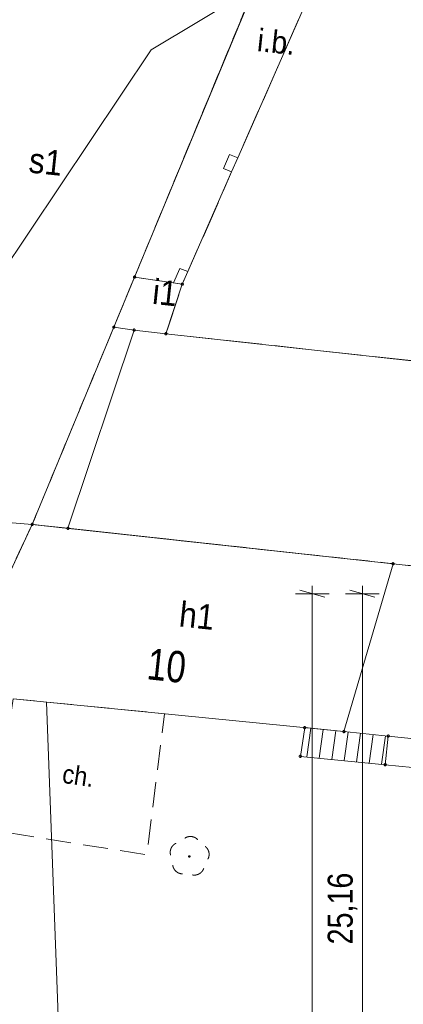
# Model space of a CAD drawing. Header units: millimetres. Extents: x -165388 to 921073, y -295343 to 494042.
# Tile 50 of 117: x 149163 to 164506, y 130423 to 169789. Entities that reach past the tile are written whole.
import ezdxf
from ezdxf.xclip import XClip

# ---------------------------------------------------------------- set-up
doc = ezdxf.new("R2010")
doc.units = ezdxf.units.MM
doc.header["$MEASUREMENT"] = 0
doc.header["$XCLIPFRAME"] = 0
for name, pattern in [('0.5_0.5', [1000, 500, -500]), ('1.5_0.5', [2000, 1500, -500]), ('mz1.0_0.5', [1500, 1000, -500]), ('Wipeout_Contour', [1000, 0, -1000])]:
    doc.linetypes.add(name, pattern=pattern)
for name, color, linetype, lineweight in [('20231207_mdcp_Kolska_2-4_6_0_Nr_pióra__1', 7, 'Continuous', 13), ('bg-woz-oz.6640.12006.2023.pge-1_rzut_5_219-działka ewidencyjna_Nr_pióra__7', 7, 'Continuous', 18), ('bg-woz-oz.6640.12006.2023.pge-1_rzut_5_238-Punkt adresowy budynku_Nr_pióra__7', 7, 'Continuous', 18), ('bg-woz-oz.6640.12006.2023.pge-1_rzut_5_312-budynek ewidencyjny_Nr_pióra__7', 7, 'Continuous', 18), ('bg-woz-oz.6640.12006.2023.pge-1_rzut_5_312-oznaczenie budynku ewidencyjnego-Atr117_Nr_pióra__7', 7, 'Continuous', 18), ('bg-woz-oz.6640.12006.2023.pge-1_rzut_5_352-schody_Nr_pióra__7', 7, 'Continuous', 18), ('bg-woz-oz.6640.12006.2023.pge-1_rzut_5_chodnik (powierzchnia)-Atr17_Nr_pióra__7', 7, 'Continuous', 18), ('bg-woz-oz.6640.12006.2023.pge-1_rzut_5_chodnik (powierzchnia)_Nr_pióra__7', 7, 'Continuous', 18), ('bg-woz-oz.6640.12006.2023.pge-1_rzut_5_inna budowla (powierzchnia)-Atr17_Nr_pióra__7', 7, 'Continuous', 18), ('bg-woz-oz.6640.12006.2023.pge-1_rzut_5_inna budowla (powierzchnia)_Nr_pióra__7', 7, 'Continuous', 18), ('bg-woz-oz.6640.12006.2023.pge-1_rzut_5_jezdnia (powierzchnia)_Nr_pióra__7', 7, 'Continuous', 18), ('bg-woz-oz.6640.12006.2023.pge-1_rzut_5_krawężnik (linia)_Nr_pióra__7', 7, 'Continuous', 18), ('bg-woz-oz.6640.12006.2023.pge-1_rzut_5_podpora (powierzchnia)_Nr_pióra__7', 7, 'Continuous', 18)]:
    doc.layers.add(name, color=color, linetype=linetype, lineweight=lineweight)
for name, color, linetype, lineweight, true_color in [('bg-woz-oz.6640.12006.2023.pge-1_rzut_5_0_Nr_pióra__5', 7, 'Continuous', 18, 0x1d1d1d), ('bg-woz-oz.6640.12006.2023.pge-1_rzut_5_218-kontur użytku gruntowego_Nr_pióra__3', 7, 'Continuous', 18, 0x959595), ('bg-woz-oz.6640.12006.2023.pge-1_rzut_5_drzewo liściaste (punkt)_Nr_pióra__94', 7, 'Continuous', 18, 0x4b4b4b), ('bg-woz-oz.6640.12006.2023.pge-1_rzut_5_przewód elektroenergetyczny (linia)_Nr_pióra__1', 7, 'Continuous', 18, 0x4c4c4c), ('bg-woz-oz.6640.12006.2023.pge-1_rzut_5_Zakres_Nr_pióra__3', 7, 'Continuous', 18, 0x959595), ('ZD_DIM_Nr_pióra__48', 7, 'Continuous', 13, 0xa80f02)]:
    doc.layers.add(name, color=color, linetype=linetype, lineweight=lineweight, true_color=true_color)
for name, color, linetype in [('bg-woz-oz.6640.12006.2023.pge-1_rzut_5_203-punkt graniczny', 7, 'Continuous'), ('bg-woz-oz.6640.12006.2023.pge-1_rzut_5_drzewo liściaste (punkt)', 7, 'Continuous'), ('INW_GEO', 7, 'Continuous'), ('ZD_DIM', 7, 'Continuous'), ('ZD_INNE', 7, 'Continuous')]:
    doc.layers.add(name, color=color, linetype=linetype)
doc.styles.add('GENERATED_STYLE_1', font='txt')
doc.styles.add('GENERATED_STYLE_4', font='txt')
doc.dimstyles.new('GENERATED_STYLE__2', dxfattribs={"dimtxt": 1000, "dimasz": 678.571429, "dimexe": 0.18, "dimexo": 20, "dimgap": 0.09, "dimtad": 1, "dimlfac": 0.001, "dimzin": 0, "dimdsep": 46, "dimtxsty": 'GENERATED_STYLE_4', "dimblk": 'ARROWHEAD_17', "dimblk1": 'ARROWHEAD_17', "dimblk2": 'ARROWHEAD_17', "dimcen": 0.09, "dimclrd": 256, "dimclre": 256, "dimclrt": 256, "dimadec": 0, "dimazin": 0, "dimtfac": 1, "dimtdec": 4, "dimtmove": 0, "dimatfit": 3, "dimfxl": 0, "dimtolj": 1, "dimtzin": 0, "dimarcsym": 0})
picture_1 = doc.add_image_def('image1.tif', size_in_pixel=(4961, 3508))

# ---------------------------------------------------------------- blocks, each defined once
blk = doc.blocks.new('Rysunek_2_5', base_point=(-8071116842, -4961354755))
at = {"layer": 'bg-woz-oz.6640.12006.2023.pge-1_rzut_5_203-punkt graniczny', "linetype": 'Continuous', "lineweight": 0, "true_color": 0x000000}
blk.add_hatch(color=18, dxfattribs=at).paths.add_polyline_path([(149707, 149603, 1), (149618, 149612, 1)])
at = {"layer": 'bg-woz-oz.6640.12006.2023.pge-1_rzut_5_drzewo liściaste (punkt)', "linetype": 'Continuous', "lineweight": 0, "true_color": 0x4b4b4b}
blk.add_hatch(color=251, dxfattribs=at).paths.add_polyline_path([(155998, 136329, 1), (155898, 136340, 1)])
at = {"layer": 'bg-woz-oz.6640.12006.2023.pge-1_rzut_5_0_Nr_pióra__5', "linetype": 'Continuous'}
for centre in [(153757, 159499), (155667, 159214), (152929, 157495), (153741, 157378), (155013, 157232), (149663, 149608), (151095, 149455), (164097, 148035), (160561, 141484), (162133, 141326), (163904, 141147), (160388, 140336), (163782, 140003)]:
    blk.add_circle(centre, 45, dxfattribs=at)
at = {"layer": 'bg-woz-oz.6640.12006.2023.pge-1_rzut_5_218-kontur użytku gruntowego_Nr_pióra__3', "linetype": '0.5_0.5', "flags": 128}
for points in [[(167761, 193342), (149663, 149608)], [(149663, 149608), (167761, 193342)], [(149663, 149608), (146559, 142960)], [(146559, 142960), (149663, 149608)], [(175093, 146840), (149663, 149608)], [(149663, 149608), (175093, 146840)]]:
    blk.add_lwpolyline(points, dxfattribs=at)
at = {"layer": 'bg-woz-oz.6640.12006.2023.pge-1_rzut_5_219-działka ewidencyjna_Nr_pióra__7', "linetype": 'Continuous', "flags": 128}
for points in [[(149663, 149608), (167761, 193342)], [(146559, 142960), (149663, 149608)], [(149663, 149608), (175093, 146840)]]:
    blk.add_lwpolyline(points, dxfattribs=at)
at = {"layer": 'bg-woz-oz.6640.12006.2023.pge-1_rzut_5_312-budynek ewidencyjny_Nr_pióra__7', "linetype": 'Continuous', "flags": 128}
for points in [[(160030, 174638), (153757, 159499)], [(153757, 159499), (152929, 157495)], [(152929, 157495), (153757, 159499)], [(153757, 159499), (155667, 159214)], [(155667, 159214), (155013, 157232)], [(152929, 157495), (149663, 149608)], [(153741, 157378), (152929, 157495)], [(151095, 149455), (153741, 157378)], [(155013, 157232), (153741, 157378)], [(153741, 157378), (155013, 157232)], [(155013, 157232), (178174, 154688)], [(138458, 150533), (149663, 149608)], [(149663, 149608), (138458, 150533)], [(149663, 149608), (146714, 143285)], [(146714, 143285), (149663, 149608)], [(149663, 149608), (151095, 149455)], [(164097, 148035), (151095, 149455)], [(151095, 149455), (164097, 148035)], [(164097, 148035), (162133, 141326)], [(175093, 146840), (164097, 148035)], [(162133, 141326), (148908, 142638)]]:
    blk.add_lwpolyline(points, dxfattribs=at)
at = {"layer": 'bg-woz-oz.6640.12006.2023.pge-1_rzut_5_352-schody_Nr_pióra__7', "linetype": 'Continuous', "flags": 128}
for points in [[(160561, 141484), (160388, 140336), (163782, 140003), (163904, 141147), (162133, 141326)], [(160561, 141484), (160388, 140336), (163782, 140003), (163904, 141147), (162133, 141326)], [(163904, 141147), (163782, 140003), (169245, 139460), (169365, 140583)], [(163904, 141147), (163782, 140003), (169245, 139460), (169365, 140583)]]:
    blk.add_lwpolyline(points, close=True, dxfattribs=at)
for points in [[(160648, 140310), (160806, 141460)], [(161146, 140262), (161304, 141410)], [(161644, 140213), (161802, 141359)], [(162142, 140164), (162300, 141309)], [(162640, 140115), (162797, 141259)], [(163138, 140066), (163296, 141209)], [(163636, 140018), (163793, 141158)]]:
    blk.add_lwpolyline(points, dxfattribs=at)
at = {"layer": 'bg-woz-oz.6640.12006.2023.pge-1_rzut_5_chodnik (powierzchnia)_Nr_pióra__7', "linetype": 'mz1.0_0.5', "flags": 128}
blk.add_lwpolyline([(148908, 142638), (148066, 137388), (154245, 136396), (154959, 142042)], close=True, dxfattribs=at)
at = {"layer": 'bg-woz-oz.6640.12006.2023.pge-1_rzut_5_drzewo liściaste (punkt)_Nr_pióra__94', "linetype": 'Continuous'}
for centre, start, end in [((155991, 136732), 43.1738, 124.6298), ((155584, 136498), 115.2098, 196.4498), ((156339, 136418), 331.3538, 52.5938), ((155680, 136038), 187.1228, 268.7728), ((156147, 135988), 259.0308, 340.6808)]:
    blk.add_arc(centre, 400, start, end, dxfattribs=at)
at = {"layer": 'bg-woz-oz.6640.12006.2023.pge-1_rzut_5_inna budowla (powierzchnia)_Nr_pióra__7', "linetype": 'Continuous', "flags": 128}
blk.add_lwpolyline([(159513, 173376), (153757, 159499), (155311, 159272), (155667, 159214), (155893, 159723), (157635, 163700), (157887, 164267), (161235, 171884), (161516, 172538), (161151, 172698), (159873, 173257)], close=True, dxfattribs=at)
at = {"layer": 'bg-woz-oz.6640.12006.2023.pge-1_rzut_5_jezdnia (powierzchnia)_Nr_pióra__7', "linetype": '1.5_0.5', "flags": 128}
blk.add_lwpolyline([(160315, 174386), (159873, 173257), (161151, 172698), (161516, 172538), (161235, 171884), (157887, 164267), (157635, 163700), (155893, 159723), (155667, 159214), (155013, 157232), (178174, 154688), (179020, 156870), (177873, 157334), (175453, 158307), (175854, 159431), (173112, 160398), (182234, 184404), (188931, 182140), (191308, 188202), (182847, 190051), (181953, 190247), (178166, 191044), (177783, 191135), (177626, 191172), (176701, 187027), (176210, 187140), (177126, 191286), (173383, 192118), (172450, 187904), (172037, 187988), (172961, 192214), (169042, 193095), (168193, 188821), (167682, 188926), (168512, 193212), (161983, 177195), (160868, 174287)], close=True, dxfattribs=at)
at = {"layer": 'bg-woz-oz.6640.12006.2023.pge-1_rzut_5_krawężnik (linia)_Nr_pióra__7', "linetype": 'Continuous', "flags": 128}
blk.add_lwpolyline([(175453, 158307), (177873, 157334), (179020, 156870), (178174, 154688), (155013, 157232), (155667, 159214), (155893, 159723), (157635, 163700), (157887, 164267), (161235, 171884), (161516, 172538), (161151, 172698), (159873, 173257), (160315, 174386)], dxfattribs=at)
at = {"layer": 'bg-woz-oz.6640.12006.2023.pge-1_rzut_5_podpora (powierzchnia)_Nr_pióra__7', "linetype": 'Continuous', "flags": 128}
for points in [[(157887, 164267), (157559, 164402), (157317, 163835), (157635, 163700)], [(155667, 159214), (155893, 159723), (155573, 159838), (155311, 159272)]]:
    blk.add_lwpolyline(points, close=True, dxfattribs=at)
at = {"layer": 'bg-woz-oz.6640.12006.2023.pge-1_rzut_5_przewód elektroenergetyczny (linia)_Nr_pióra__1', "linetype": 'Continuous', "flags": 128}
blk.add_lwpolyline([(150241, 142506), (151662, 104128), (152218, 86921)], dxfattribs=at)
at = {"layer": 'bg-woz-oz.6640.12006.2023.pge-1_rzut_5_Zakres_Nr_pióra__3', "linetype": 'Continuous', "flags": 128}
blk.add_lwpolyline([(278839, 91677), (281061, 103337), (281049, 104736), (280907, 121757), (280910, 121878), (280755, 134556), (280750, 134597), (280695, 138696), (278586, 149360), (272802, 158577), (264119, 165126), (253670, 168143), (235230, 169973), (204147, 173575), (178657, 176630), (165644, 175315), (154415, 168580), (147128, 157703)], dxfattribs=at)
at = {"layer": 'bg-woz-oz.6640.12006.2023.pge-1_rzut_5_238-Punkt adresowy budynku_Nr_pióra__7', "linetype": 'Continuous', "insert": (154278, 144038), "char_height": 1250, "attachment_point": 4, "rotation": 353.9028, "style": 'GENERATED_STYLE_1'}
blk.add_mtext('\\A1;{\\W0.790000x;\\fArial|b0|i0|c238|p38;10}', dxfattribs=at)
at = {"layer": 'bg-woz-oz.6640.12006.2023.pge-1_rzut_5_312-oznaczenie budynku ewidencyjnego-Atr117_Nr_pióra__7', "linetype": 'Continuous', "char_height": 1000, "attachment_point": 7, "rotation": 353.9018, "style": 'GENERATED_STYLE_1'}
for s, insert in [('\\A1;{\\W0.900000x;\\fArial|b0|i0|c238|p38;s1}', (149494, 163671)), ('\\A1;{\\W0.900000x;\\fArial|b0|i0|c238|p38;i1}', (154436, 158432)), ('\\A1;{\\W0.900000x;\\fArial|b0|i0|c238|p38;h1}', (155505, 145536))]:
    blk.add_mtext(s, dxfattribs=dict(at, insert=insert))
at = {"layer": 'bg-woz-oz.6640.12006.2023.pge-1_rzut_5_chodnik (powierzchnia)-Atr17_Nr_pióra__7', "linetype": 'Continuous', "insert": (150885, 139647), "char_height": 750, "attachment_point": 4, "rotation": 351.8058, "style": 'GENERATED_STYLE_1'}
blk.add_mtext('\\A1;{\\W0.900000x;\\fArial|b0|i0|c238|p38;ch.}', dxfattribs=at)
at = {"layer": 'bg-woz-oz.6640.12006.2023.pge-1_rzut_5_inna budowla (powierzchnia)-Atr17_Nr_pióra__7', "linetype": 'Continuous', "insert": (158629, 168523), "char_height": 900, "attachment_point": 7, "rotation": 353.9018, "style": 'GENERATED_STYLE_1'}
blk.add_mtext('\\A1;{\\W0.900000x;\\fArial|b0|i0|c238|p38;i.b.}', dxfattribs=at)
blk = doc.blocks.new('Rysunek_3_6', base_point=(188222, 121799))
at = {"layer": '20231207_mdcp_Kolska_2-4_6_0_Nr_pióra__1'}
image = blk.add_image(picture_1, insert=(75928, 59123), size_in_units=(210000, 148500), rotation=-6.09824, dxfattribs=at)
image.set_boundary_path([(-0.5, -0.5), (4960.5, 3507.5)])
blk = doc.blocks.new('*D36')
at = {"layer": 'ZD_DIM_Nr_pióra__48', "linetype": 'Continuous'}
for p, q in [((163536, 146840), (162197, 146840)), ((163367, 146706), (162367, 146974)), ((162867, 146840), (162867, 147153)), ((162867, 121676), (162867, 146840)), ((163536, 121676), (162197, 121676)), ((162367, 121810), (163367, 121542))]:
    blk.add_line(p, q, dxfattribs=at)
at = {"color": 254, "linetype": 'Wipeout_Contour', "lineweight": 0, "ltscale": 842135.66999}
blk.add_wipeout([(162667, 132818), (162667, 135698), (161667, 135698), (161667, 132818)], dxfattribs=at).dxf.layer = 'ZD_DIM'
at = {"layer": 'ZD_DIM_Nr_pióra__48', "insert": (162667, 132818), "char_height": 1000, "attachment_point": 7, "rotation": 90, "style": 'GENERATED_STYLE_4'}
blk.add_mtext('\\A1;{\\fArial Narrow|b0|i0|c238|p34;25,16}', dxfattribs=at)
blk = doc.blocks.new('ARROWHEAD_17')
at = {"color": 0, "linetype": 'Continuous', "lineweight": 0}
for p, q in [((-0.188, -0.7), (0.188, 0.7)), ((0, 0), (-1, 0))]:
    blk.add_line(p, q, dxfattribs=at)
blk = doc.blocks.new('*D37')
at = {"layer": 'ZD_DIM_Nr_pióra__48', "linetype": 'Continuous'}
for p, q in [((161536, 146840), (160197, 146840)), ((161367, 146706), (160367, 146974)), ((160867, 146840), (160867, 147153)), ((160867, 103925), (160867, 146840)), ((160367, 104059), (161367, 103791)), ((161536, 103925), (160197, 103925)), ((160867, 103612), (160867, 103925))]:
    blk.add_line(p, q, dxfattribs=at)
at = {"color": 254, "linetype": 'Wipeout_Contour', "lineweight": 0, "ltscale": 813638.64817}
blk.add_wipeout([(160667, 123943), (160667, 126823), (159667, 126823), (159667, 123943)], dxfattribs=at).dxf.layer = 'ZD_DIM'
at = {"layer": 'ZD_DIM_Nr_pióra__48', "insert": (160667, 123943), "char_height": 1000, "attachment_point": 7, "rotation": 90, "style": 'GENERATED_STYLE_4'}
blk.add_mtext('\\A1;{\\fArial Narrow|b0|i0|c238|p34;42,92}', dxfattribs=at)

msp = doc.modelspace()

# ---------------------------------------------------------------- block references
at = {"layer": 'INW_GEO', "color": 151, "linetype": 'Continuous', "lineweight": 13, "true_color": 0x80c2ff}
ref = msp.add_blockref('Rysunek_2_5', (-8071116841.926, -4961354754.727), dxfattribs=at)
XClip(ref).set_block_clipping_path([(-195425.9394250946, -263123.0086484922), (606609.6817159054, -348810.9449165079), (694192.2923495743, 470958.7517303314), (-107843.3287914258, 556646.6879983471)])
at = {"layer": 'ZD_INNE', "color": 151, "linetype": 'Continuous', "lineweight": 13, "true_color": 0x80c2ff}
ref = msp.add_blockref('Rysunek_3_6', (188221.593, 121798.6), dxfattribs=at)
XClip(ref).set_block_clipping_path([(75928.0302199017, 59123.2504848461), (284739.4774660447, 36814.2388748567), (300515.1557528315, 184473.9502032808), (91703.7085066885, 206782.9618132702)])

# ---------------------------------------------------------------- next in the draw order: dimensions: what is measured, and where the dimension line sits
at = {"layer": 'ZD_DIM', "color": 14, "linetype": 'Continuous', "lineweight": 13, "true_color": 0xa80f02}
dim = msp.add_linear_dim(base=(162866.545, 146840.409), p1=(179075.086, 121675.595), p2=(175092.593, 146840.409), angle=90, dimstyle='GENERATED_STYLE__2', dxfattribs=at)
dim.commit()
dim.dimension.update_dxf_attribs({"geometry": '*D36', "text_midpoint": (162166.545, 134527.712), "dimtype": 160, "text_rotation": 90})

# ---------------------------------------------------------------- next in the draw order: dimensions: what is measured, and where the dimension line sits
dim = msp.add_linear_dim(base=(160866.545, 146840.409), p1=(166082.524, 103924.73), p2=(162866.545, 146840.409), angle=90, dimstyle='GENERATED_STYLE__2', dxfattribs=at)
dim.commit()
dim.dimension.update_dxf_attribs({"geometry": '*D37', "text_midpoint": (160166.545, 125652.28), "dimtype": 160, "text_rotation": 90})

doc.saveas('drawing.dxf')
